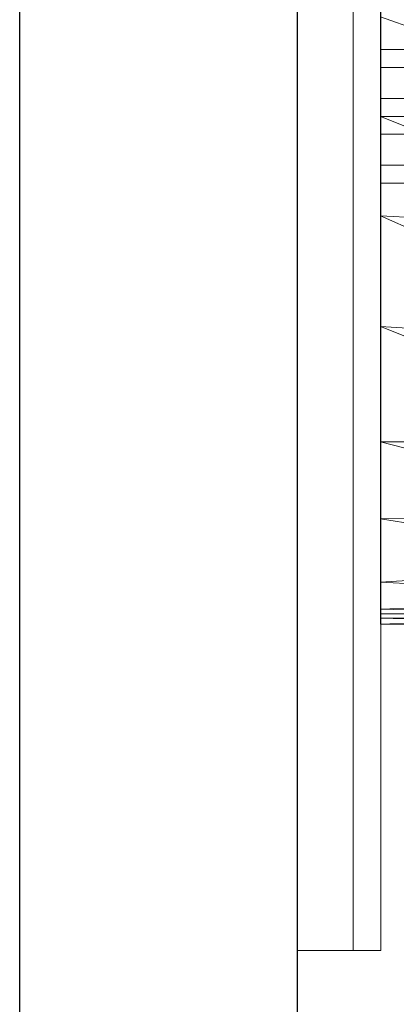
# Model space of a CAD drawing. Header units: metres. Extents: x 397.7 to 427.5, y 12.7 to 28.4.
# Tile 30 of 74: x 404.337 to 404.473, y 26.971 to 27.325. Entities that reach past the tile are written whole.
import ezdxf

# ---------------------------------------------------------------- set-up
doc = ezdxf.new("R2010")
doc.units = ezdxf.units.M
for name, color, linetype, lineweight in [('02_MOBILIARIO', 7, 'Continuous', 18), ('A-DETL-____-MBND', 7, 'Continuous', 18), ('A-GENM-____-OTLN', 7, 'Continuous', 18), ('A-WALL-____-MCUT', 7, 'Continuous', 25), ('A-WALL-____-OTLN', 7, 'Continuous', 25)]:
    doc.layers.add(name, color=color, linetype=linetype, lineweight=lineweight)

# ---------------------------------------------------------------- blocks, each defined once
blk = doc.blocks.new('Family - LONDR55-XX_ZZ-ARQ-CAA-M3D-Londres55-152769-05_PCI_P2')
at = {"layer": 'A-GENM-____-OTLN', "color": 253, "true_color": 0xaaaaaa}
for p, q in [((0.6, 0.03), (0, 0.03)), ((0, 0.03), (0, 0.01)), ((0, 0.03), (0, 0.01)), ((0.6, 0.03), (0, 0.03)), ((0.6, 0.01), (0, 0.01)), ((0, 0.01), (0, 0)), ((0, 0), (0, 0.01)), ((0, 0.01), (0.6, 0.01)), ((0, 0.01), (0.6, 0.01)), ((0, 0.01), (0.6, 0.01)), ((0, 0), (0.6, 0)), ((0.6, 0), (0, 0))]:
    blk.add_line(p, q, dxfattribs=at)
blk = doc.blocks.new('Family - Mirall P2-152770-05_PCI_P2')
blk.add_blockref('Family - LONDR55-XX_ZZ-ARQ-CAA-M3D-Londres55-152769-05_PCI_P2', (0, 0))
blk = doc.blocks.new('Family - Evans P2-153146-05_PCI_P2')
at = {"layer": 'A-WALL-____-MCUT', "color": 253, "true_color": 0xaaaaaa}
for p, q in [((4.54879, 0.1), (0, 0.1)), ((0, 0), (4.54879, 0))]:
    blk.add_line(p, q, dxfattribs=at)
at = {"layer": 'A-WALL-____-OTLN', "color": 253, "true_color": 0xaaaaaa}
for p, q in [((4.54879, 0.1), (0, 0.1)), ((0, 0), (4.54879, 0))]:
    blk.add_line(p, q, dxfattribs=at)
at = {"layer": 'A-WALL-____-OTLN', "color": 253, "lineweight": 18, "true_color": 0xaaaaaa}
blk.add_line((0, 0), (4.54879, 0), dxfattribs=at)
blk = doc.blocks.new('Family - Rentamans P2-153289-05_PCI_P2')
at = {"layer": 'A-DETL-____-MBND', "color": 253, "true_color": 0xaaaaaa}
for p, q in [((0, 0.36146), (0, 0.00406)), ((0, 0.2185), (0, 0.18276)), ((0, 0.2185), (0.10273, 0.18276)), ((0, 0.20033), (0, 0.20676)), ((0, 0.20676), (0.02, 0.20676)), ((0, 0.20676), (0.02, 0.20676)), ((0, 0.20676), (0, 0.20033)), ((0, 0.20033), (0, 0.18919)), ((0.02, 0.20033), (0, 0.20033)), ((0, 0.18919), (0, 0.20033)), ((0, 0.20033), (0.02, 0.20033)), ((0, 0.18919), (0.02, 0.18919)), ((0, 0.18919), (0, 0.17633)), ((0, 0.17633), (0, 0.18919)), ((0, 0.18919), (0.02, 0.18919)), ((0, 0.18276), (0, 0.14702)), ((0, 0.18276), (0.10273, 0.14157)), ((0.10273, 0.18276), (0, 0.18276)), ((0, 0.17633), (0.02, 0.17633)), ((0, 0.17633), (0, 0.16519)), ((0, 0.16519), (0, 0.17633)), ((0, 0.17633), (0.02, 0.17633)), ((0, 0.16519), (0.02, 0.16519)), ((0, 0.16519), (0, 0.15876)), ((0, 0.15876), (0, 0.16519)), ((0, 0.16519), (0.02, 0.16519)), ((0, 0.15876), (0.02, 0.15876)), ((0, 0.15876), (0.02, 0.15876)), ((0, 0.14702), (0, 0.10722)), ((0.10273, 0.14157), (0, 0.14702)), ((0, 0.14702), (0.10273, 0.10137)), ((0, 0.10722), (0, 0.06579)), ((0.10273, 0.10137), (0, 0.10722)), ((0, 0.10722), (0.10273, 0.06628)), ((0.10273, 0.06628), (0, 0.06579)), ((0, 0.06579), (0, 0.03818)), ((0, 0.06579), (0.10273, 0.03978)), ((0.10273, 0.03978), (0, 0.03818)), ((0, 0.03818), (0, 0.01543)), ((0, 0.03818), (0.10273, 0.02147)), ((0.10273, 0.02147), (0, 0.01543)), ((0, 0.01543), (0, 0.00569)), ((0, 0.01543), (0.10273, 0.00966)), ((0.10273, 0.00966), (0, 0.00569)), ((0, 0.00569), (0, 0.00244)), ((0, 0.00569), (0.10273, 0.00269)), ((0, 0.00406), (0.10273, 0.00411)), ((0, 0.00026), (0.10273, 0.00411)), ((0, 0.00026), (0, 0.00406)), ((0.10273, 0.00269), (0, 0.00244)), ((0, 0.00244), (0, 0.00026)), ((0, 0.00244), (0.10273, 0)), ((0, 0.00026), (0.10273, 0))]:
    blk.add_line(p, q, dxfattribs=at)
blk = doc.blocks.new('LONDR55-XX_ZZ-ARQ-CAA-M3D-Londres55_ifc-1-05_PCI_P2')
at = {"layer": '02_MOBILIARIO', "color": 253, "lineweight": 18, "true_color": 0xaaaaaa}
blk.add_blockref('Family - Rentamans P2-153289-05_PCI_P2', (404.46677, 27.10751), dxfattribs=at)
at = {"layer": 'A-GENM-____-OTLN', "color": 253, "lineweight": 18, "true_color": 0xaaaaaa, "rotation": 90}
blk.add_blockref('Family - Mirall P2-152770-05_PCI_P2', (404.46698, 26.99052), dxfattribs=at)
at = {"layer": 'A-WALL-____-OTLN', "color": 253, "lineweight": 18, "true_color": 0xaaaaaa, "rotation": 90}
blk.add_blockref('Family - Evans P2-153146-05_PCI_P2', (404.43698, 23.51946), dxfattribs=at)

msp = doc.modelspace()

# ---------------------------------------------------------------- block references
at = {"lineweight": 5}
msp.add_blockref('LONDR55-XX_ZZ-ARQ-CAA-M3D-Londres55_ifc-1-05_PCI_P2', (0, 0), dxfattribs=at)

doc.saveas('drawing.dxf')
